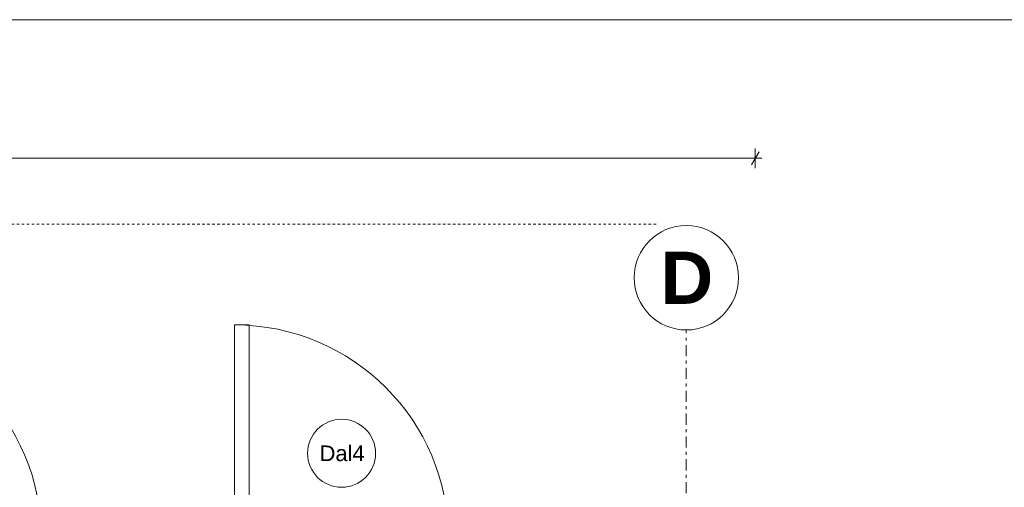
# Model space of a CAD drawing. Extents: x 100 to 2982, y 37 to 2050.
# Tile 129 of 130: x 1829 to 2300, y 1826 to 2050. Entities that reach past the tile are written whole.
import ezdxf
from ezdxf.xclip import XClip

# ---------------------------------------------------------------- set-up
doc = ezdxf.new("R2010")
doc.units = 0
doc.header["$MEASUREMENT"] = 0
doc.header["$XCLIPFRAME"] = 0
doc.linetypes.add('Przerywana krótka', pattern=[12, 6, -6])
doc.linetypes.add('Przerywana podwójnie', pattern=[54.680554, 26.458333, -10.583333, 7.055556, -10.583333])
for name, color, linetype in [('299-A Wymiary Opisy', 7, 'Continuous'), ('410-K Osie', 7, 'Continuous'), ('810-G Ogólne', 7, 'Continuous'), ('820-G Rysunki Obrazki', 7, 'Continuous'), ('Drzwi ARCHICAD', 7, 'Continuous'), ('OPIS_NPS_OKRĄG', 7, 'Continuous'), ('Znaczniki drzwi ARCHICADa', 7, 'Continuous')]:
    doc.layers.add(name, color=color, linetype=linetype)
doc.styles.add('STYL_AUTOMATYCZNY_2', font='arial.ttf')
doc.styles.add('STYL_AUTOMATYCZNY_3', font='arial.ttf')

# ---------------------------------------------------------------- blocks, each defined once
blk = doc.blocks.new('Rysunek_1_1', base_point=(-18316.35, -206.53))
at = {"layer": '299-A Wymiary Opisy', "color": 45, "linetype": 'Continuous', "lineweight": 15, "ltscale": 0.2}
blk.add_line((2179, 1980.56), (2182.61, 1986.81), dxfattribs=at)
at = {"layer": '299-A Wymiary Opisy', "color": 85, "linetype": 'Continuous', "lineweight": 13, "ltscale": 0.2}
for p, q in [((2180.8, 1979), (2180.8, 1988.37)), ((619.8, 1983.69), (2180.8, 1983.69)), ((2180.8, 1983.69), (2183.86, 1983.69))]:
    blk.add_line(p, q, dxfattribs=at)
at = {"layer": '410-K Osie', "color": 4, "linetype": 'Przerywana podwójnie', "lineweight": 13, "ltscale": 0.2}
blk.add_line((2147.8, 1801.51), (2147.8, 1901.51), dxfattribs=at)
blk.add_line((2147.8, 1801.51), (2147.8, 1901.51), dxfattribs=at)
at = {"layer": '410-K Osie', "color": 7, "linetype": 'Continuous', "lineweight": 13, "ltscale": 0.2}
blk.add_circle((2147.8, 1926.51), 25, dxfattribs=at)
blk.add_circle((2147.8, 1926.51), 25, dxfattribs=at)
at = {"layer": 'Drzwi ARCHICAD', "color": 3, "linetype": 'Continuous', "lineweight": 13, "ltscale": 0.2}
for p, q in [((1931.6, 1903.91), (1931.6, 1801.51)), ((1938.6, 1903.91), (1931.6, 1903.91)), ((1938.6, 1801.51), (1938.6, 1903.91))]:
    blk.add_line(p, q, dxfattribs=at)
for centre in [(1736.85, 1801.51), (1931.6, 1801.51)]:
    blk.add_arc(centre, 102.4, 0, 90, dxfattribs=at)
at = {"layer": 'OPIS_NPS_OKRĄG', "color": 78, "linetype": 'Przerywana krótka', "lineweight": 13, "ltscale": 0.2}
blk.add_line((1719.3, 1952.21), (2134.3, 1952.21), dxfattribs=at)
at = {"layer": 'Znaczniki drzwi ARCHICADa', "color": 2, "linetype": 'Continuous', "lineweight": 13, "ltscale": 0.2, "flags": 128}
blk.add_lwpolyline([(1999.09, 1842.51, 1), (1966.52, 1842.51, 1)], format="xyb", close=True, dxfattribs=at)
at = {"layer": '410-K Osie', "color": 1, "linetype": 'Continuous', "lineweight": 13, "insert": (2135.46, 1939.01), "char_height": 25, "attachment_point": 1, "style": 'STYL_AUTOMATYCZNY_2'}
blk.add_mtext('\\A1;{\\pql;\\pt0;\\fArial|b1|i0|c238|p38;D}', dxfattribs=at)
blk.add_mtext('\\A1;{\\pql;\\pt0;\\fArial|b1|i0|c238|p38;D}', dxfattribs=at)
at = {"layer": 'Znaczniki drzwi ARCHICADa', "color": 7, "linetype": 'Continuous', "lineweight": 13, "insert": (1972.28, 1838.64), "char_height": 7.5, "attachment_point": 7, "style": 'STYL_AUTOMATYCZNY_3'}
blk.add_mtext('\\A1;{\\pql;\\pt0;\\fArial|b0|i0|c238|p38;Dal4\\fArial|b0|i0|c238|p38;\\fArial|b0|i0|c238|p38;\\fArial|b0|i0|c238|p38;}', dxfattribs=at)

msp = doc.modelspace()

# ---------------------------------------------------------------- linework, layer by layer
at = {"layer": '810-G Ogólne', "color": 141, "linetype": 'Continuous', "lineweight": 20, "ltscale": 0.2}
msp.add_lwpolyline([(100, 2050), (2920, 2050), (2920, 50), (100, 50)], close=True, dxfattribs=at)

# ---------------------------------------------------------------- next in the draw order: block references
at = {"layer": '820-G Rysunki Obrazki', "color": 65, "linetype": 'Continuous', "lineweight": 13, "ltscale": 0.2}
ref = msp.add_blockref('Rysunek_1_1', (-18316.35, -206.53), dxfattribs=at)
XClip(ref).set_block_clipping_path([(244.527027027, 75.2081975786), (2570.9054054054, 2024.1891891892)])

doc.saveas('drawing.dxf')
